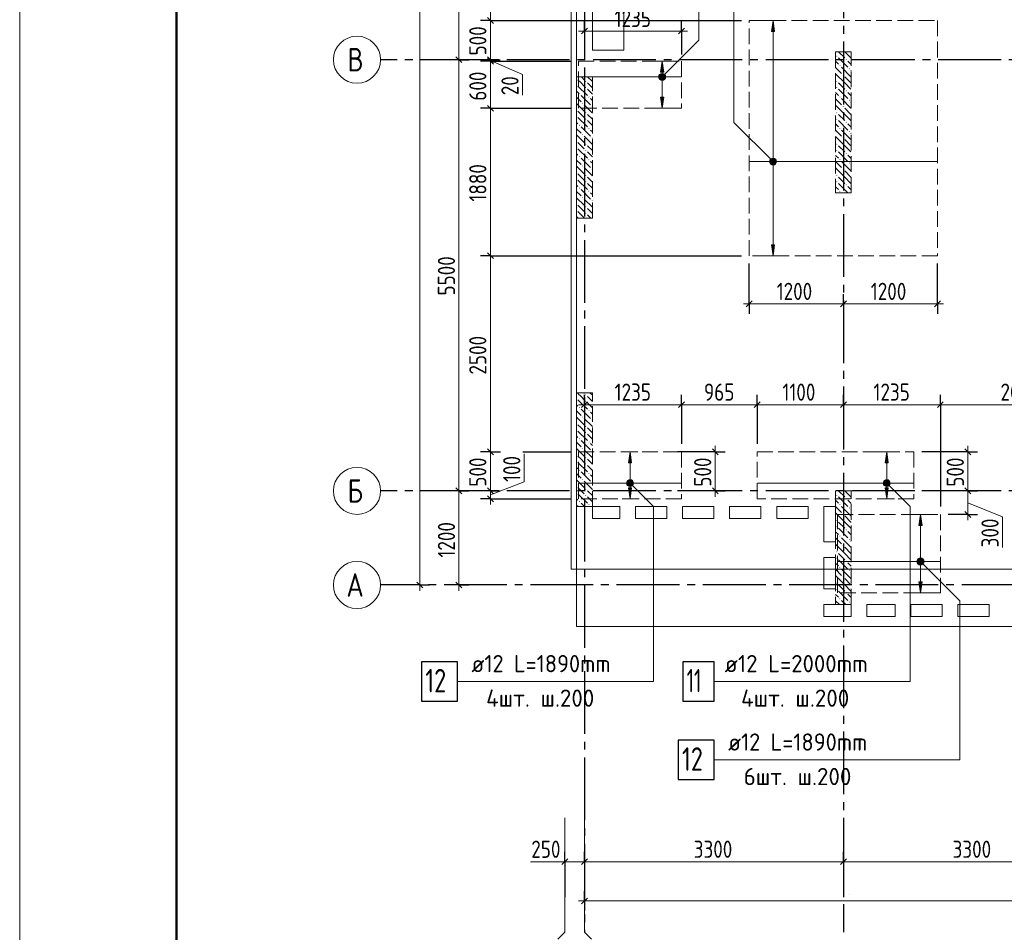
# Model space of a CAD drawing. Header units: millimetres. Extents: x 0 to 61017, y 0 to 42000.
# Tile 2 of 17: x 0 to 12552, y 15970 to 27610. Entities that reach past the tile are written whole.
import ezdxf

# ---------------------------------------------------------------- set-up
doc = ezdxf.new("R2010")
doc.units = ezdxf.units.MM
doc.linetypes.add('______2', pattern=[270, 200, -70])
doc.linetypes.add('______5', pattern=[1100, 800, -100, 100, -100])
for name, color, linetype, lineweight in [('Standard', 7, 'Continuous', 25), ('ДОП Верх по Х', 7, 'Continuous', 25), ('ЖБ Перекрытие верхний уровень', 7, 'Continuous', 35), ('ЖБ Пилон', 7, 'Continuous', 35), ('Оси', 40, '______5', 18), ('Позиционная метка номер позиции', 7, 'Continuous', 13), ('Примечания', 7, 'Continuous', 25), ('Размерная выноска', 7, 'Continuous', 13)]:
    doc.layers.add(name, color=color, linetype=linetype, lineweight=lineweight)
doc.styles.add('GOST 2.304-81', font='txt')
doc.styles.add('ISOCPEUR', font='txt')

msp = doc.modelspace()

# ---------------------------------------------------------------- hatches: boundary and pattern name
at = {"layer": 'ДОП Верх по Х', "linetype": 'Continuous', "lineweight": 13, "transparency": 33554687}
for points in [[(9624, 27460), (9604, 27600), (9584, 27460)], [(8210, 26940), (8190, 27080), (8170, 26940)], [(8152, 26880), (8227, 26880), (8222, 26899)], [(8152, 26880), (8222, 26899), (8157, 26899)], [(8157, 26861), (8227, 26880), (8152, 26880)], [(8157, 26899), (8222, 26899), (8208, 26912)], [(8157, 26899), (8208, 26912), (8171, 26912)], [(8157, 26861), (8222, 26861), (8227, 26880)], [(8171, 26848), (8222, 26861), (8157, 26861)], [(8171, 26912), (8208, 26912), (8190, 26917)], [(8171, 26848), (8208, 26848), (8222, 26861)], [(8208, 26848), (8171, 26848), (8190, 26842)], [(9567, 25800), (9642, 25800), (9636, 25819)], [(9567, 25800), (9636, 25819), (9572, 25819)], [(9572, 25781), (9642, 25800), (9567, 25800)], [(9572, 25819), (9636, 25819), (9623, 25832)], [(9572, 25819), (9623, 25832), (9585, 25832)], [(9572, 25781), (9636, 25781), (9642, 25800)], [(9585, 25768), (9636, 25781), (9572, 25781)], [(9585, 25832), (9623, 25832), (9604, 25838)], [(9585, 25768), (9623, 25768), (9636, 25781)], [(9623, 25768), (9585, 25768), (9604, 25763)], [(7801, 21960), (7781, 22100), (7761, 21960)], [(11073, 21960), (11053, 22100), (11033, 21960)], [(11016, 21700), (11091, 21700), (11086, 21719)], [(11016, 21700), (11086, 21719), (11021, 21719)], [(11021, 21719), (11086, 21719), (11072, 21732)], [(11021, 21719), (11072, 21732), (11035, 21732)], [(11035, 21732), (11072, 21732), (11053, 21738)], [(11021, 21681), (11091, 21700), (11016, 21700)], [(11021, 21681), (11086, 21681), (11091, 21700)], [(11035, 21668), (11086, 21681), (11021, 21681)], [(11035, 21668), (11072, 21668), (11086, 21681)], [(11072, 21668), (11035, 21668), (11053, 21662)], [(11503, 21160), (11483, 21300), (11463, 21160)], [(11445, 20700), (11520, 20700), (11515, 20719)], [(11445, 20700), (11515, 20719), (11451, 20719)], [(11451, 20719), (11515, 20719), (11502, 20732)], [(11451, 20719), (11502, 20732), (11464, 20732)], [(11464, 20732), (11502, 20732), (11483, 20738)], [(11451, 20681), (11520, 20700), (11445, 20700)], [(11451, 20681), (11515, 20681), (11520, 20700)], [(11464, 20668), (11515, 20681), (11451, 20681)], [(11464, 20668), (11502, 20668), (11515, 20681)], [(11502, 20668), (11464, 20668), (11483, 20662)]]:
    msp.add_hatch(color=7, dxfattribs=at).paths.add_polyline_path(points)
for points in [[(8210, 26620), (8190, 26480), (8170, 26620)], [(9624, 24740), (9604, 24600), (9584, 24740)], [(7801, 21640), (7781, 21500), (7761, 21640)], [(11073, 21640), (11053, 21500), (11033, 21640)], [(11503, 20440), (11483, 20300), (11463, 20440)]]:
    msp.add_hatch(color=7, dxfattribs=at).paths.add_polyline_path(points, flags=16)
at = {"layer": 'ЖБ Пилон', "linetype": 'Continuous', "lineweight": 18, "transparency": 33554687}
for points in [[(10410, 27143), (10417, 27150), (10423, 27143), (10417, 27137)], [(10450, 27023), (10457, 27030), (10463, 27023), (10457, 27017)], [(10530, 27103), (10537, 27110), (10543, 27103), (10537, 27097)], [(10570, 26983), (10577, 26990), (10583, 26983), (10577, 26977)], [(7100, 26867), (7103, 26863), (7100, 26860)], [(10490, 26903), (10497, 26910), (10503, 26903), (10497, 26897)], [(7100, 26787), (7103, 26783), (7100, 26780)], [(7210, 26823), (7217, 26830), (7223, 26823), (7217, 26817)], [(7210, 26743), (7217, 26750), (7223, 26743), (7217, 26737)], [(10410, 26823), (10417, 26830), (10423, 26823), (10417, 26817)], [(10410, 26743), (10417, 26750), (10423, 26743), (10417, 26737)], [(7130, 26663), (7137, 26670), (7143, 26663), (7137, 26657)], [(7250, 26623), (7257, 26630), (7263, 26623), (7257, 26617)], [(10450, 26623), (10457, 26630), (10463, 26623), (10457, 26617)], [(10530, 26703), (10537, 26710), (10543, 26703), (10537, 26697)], [(7170, 26543), (7177, 26550), (7183, 26543), (7177, 26537)], [(7290, 26503), (7297, 26510), (7300, 26507), (7300, 26500), (7297, 26497)], [(10490, 26503), (10497, 26510), (10503, 26503), (10497, 26497)], [(10570, 26583), (10577, 26590), (10583, 26583), (10577, 26577)], [(7100, 26467), (7103, 26463), (7100, 26460)], [(7100, 26387), (7103, 26383), (7100, 26380)], [(7210, 26423), (7217, 26430), (7223, 26423), (7217, 26417)], [(10410, 26423), (10417, 26430), (10423, 26423), (10417, 26417)], [(7130, 26263), (7137, 26270), (7143, 26263), (7137, 26257)], [(7210, 26343), (7217, 26350), (7223, 26343), (7217, 26337)], [(10410, 26343), (10417, 26350), (10423, 26343), (10417, 26337)], [(10530, 26303), (10537, 26310), (10543, 26303), (10537, 26297)], [(7170, 26143), (7177, 26150), (7183, 26143), (7177, 26137)], [(7250, 26223), (7257, 26230), (7263, 26223), (7257, 26217)], [(7290, 26103), (7297, 26110), (7300, 26107), (7300, 26100), (7297, 26097)], [(10450, 26223), (10457, 26230), (10463, 26223), (10457, 26217)], [(10490, 26103), (10497, 26110), (10503, 26103), (10497, 26097)], [(10570, 26183), (10577, 26190), (10583, 26183), (10577, 26177)], [(7100, 26067), (7103, 26063), (7100, 26060)], [(7100, 25987), (7103, 25983), (7100, 25980)], [(7210, 26023), (7217, 26030), (7223, 26023), (7217, 26017)], [(10410, 26023), (10417, 26030), (10423, 26023), (10417, 26017)], [(7130, 25863), (7137, 25870), (7143, 25863), (7137, 25857)], [(7210, 25943), (7217, 25950), (7223, 25943), (7217, 25937)], [(10410, 25943), (10417, 25950), (10423, 25943), (10417, 25937)], [(10530, 25903), (10537, 25910), (10543, 25903), (10537, 25897)], [(7170, 25743), (7177, 25750), (7183, 25743), (7177, 25737)], [(7250, 25823), (7257, 25830), (7263, 25823), (7257, 25817)], [(10450, 25823), (10457, 25830), (10463, 25823), (10457, 25817)], [(10570, 25783), (10577, 25790), (10583, 25783), (10577, 25777)], [(7100, 25667), (7103, 25663), (7100, 25660)], [(7210, 25623), (7217, 25630), (7223, 25623), (7217, 25617)], [(7290, 25703), (7297, 25710), (7300, 25707), (7300, 25700), (7297, 25697)], [(10410, 25623), (10417, 25630), (10423, 25623), (10417, 25617)], [(10490, 25703), (10497, 25710), (10503, 25703), (10497, 25697)], [(7100, 25587), (7103, 25583), (7100, 25580)], [(7210, 25543), (7217, 25550), (7223, 25543), (7217, 25537)], [(10410, 25543), (10417, 25550), (10423, 25543), (10417, 25537)], [(10530, 25503), (10537, 25510), (10543, 25503), (10537, 25497)], [(7130, 25463), (7137, 25470), (7143, 25463), (7137, 25457)], [(7250, 25423), (7257, 25430), (7263, 25423), (7257, 25417)], [(10450, 25423), (10457, 25430), (10463, 25423), (10457, 25417)], [(7100, 25267), (7103, 25263), (7100, 25260)], [(7170, 25343), (7177, 25350), (7183, 25343), (7177, 25337)], [(7210, 25223), (7217, 25230), (7223, 25223), (7217, 25217)], [(7290, 25303), (7297, 25310), (7300, 25307), (7300, 25300), (7297, 25297)], [(7100, 25187), (7103, 25183), (7100, 25180)], [(7210, 25143), (7217, 25150), (7223, 25143), (7217, 25137)], [(7100, 22787), (7103, 22783), (7100, 22780)], [(7210, 22823), (7217, 22830), (7223, 22823), (7217, 22817)], [(7210, 22743), (7217, 22750), (7223, 22743), (7217, 22737)], [(7130, 22663), (7137, 22670), (7143, 22663), (7137, 22657)], [(7250, 22623), (7257, 22630), (7263, 22623), (7257, 22617)], [(7170, 22543), (7177, 22550), (7183, 22543), (7177, 22537)], [(7290, 22503), (7297, 22510), (7300, 22507), (7300, 22500), (7297, 22497)], [(7100, 22467), (7103, 22463), (7100, 22460)], [(7100, 22387), (7103, 22383), (7100, 22380)], [(7210, 22423), (7217, 22430), (7223, 22423), (7217, 22417)], [(7210, 22343), (7217, 22350), (7223, 22343), (7217, 22337)], [(7130, 22263), (7137, 22270), (7143, 22263), (7137, 22257)], [(7250, 22223), (7257, 22230), (7263, 22223), (7257, 22217)], [(7170, 22143), (7177, 22150), (7183, 22143), (7177, 22137)], [(7290, 22103), (7297, 22110), (7300, 22107), (7300, 22100), (7297, 22097)], [(7100, 22067), (7103, 22063), (7100, 22060)], [(7100, 21987), (7103, 21983), (7100, 21980)], [(7210, 22023), (7217, 22030), (7223, 22023), (7217, 22017)], [(7130, 21863), (7137, 21870), (7143, 21863), (7137, 21857)], [(7210, 21943), (7217, 21950), (7223, 21943), (7217, 21937)], [(7170, 21743), (7177, 21750), (7183, 21743), (7177, 21737)], [(7250, 21823), (7257, 21830), (7263, 21823), (7257, 21817)], [(7100, 21667), (7103, 21663), (7100, 21660)], [(7210, 21623), (7217, 21630), (7223, 21623), (7217, 21617)], [(7290, 21703), (7297, 21710), (7300, 21707), (7300, 21700), (7297, 21697)], [(7100, 21587), (7103, 21583), (7100, 21580)], [(7130, 21463), (7137, 21470), (7143, 21463), (7137, 21457)], [(7210, 21543), (7217, 21550), (7223, 21543), (7217, 21537)], [(10410, 21543), (10417, 21550), (10423, 21543), (10417, 21537)], [(10530, 21503), (10537, 21510), (10543, 21503), (10537, 21497)], [(7250, 21423), (7257, 21430), (7263, 21423), (7257, 21417)], [(10450, 21423), (10457, 21430), (10463, 21423), (10457, 21417)], [(10570, 21383), (10577, 21390), (10583, 21383), (10577, 21377)], [(10410, 21223), (10417, 21230), (10423, 21223), (10417, 21217)], [(10490, 21303), (10497, 21310), (10503, 21303), (10497, 21297)], [(10410, 21143), (10417, 21150), (10423, 21143), (10417, 21137)], [(10530, 21103), (10537, 21110), (10543, 21103), (10537, 21097)], [(10450, 21023), (10457, 21030), (10463, 21023), (10457, 21017)], [(10570, 20983), (10577, 20990), (10583, 20983), (10577, 20977)], [(10490, 20903), (10497, 20910), (10503, 20903), (10497, 20897)], [(10410, 20823), (10417, 20830), (10423, 20823), (10417, 20817)], [(10410, 20743), (10417, 20750), (10423, 20743), (10417, 20737)], [(10450, 20623), (10457, 20630), (10463, 20623), (10457, 20617)], [(10530, 20703), (10537, 20710), (10543, 20703), (10537, 20697)], [(10570, 20583), (10577, 20590), (10583, 20583), (10577, 20577)], [(10490, 20503), (10497, 20510), (10503, 20503), (10497, 20497)], [(10410, 20423), (10417, 20430), (10423, 20423), (10417, 20417)], [(10410, 20343), (10417, 20350), (10423, 20343), (10417, 20337)], [(10450, 20223), (10457, 20230), (10463, 20223), (10457, 20217)], [(10530, 20303), (10537, 20310), (10543, 20303), (10537, 20297)], [(10570, 20183), (10577, 20190), (10583, 20183), (10577, 20177)]]:
    msp.add_hatch(color=7, dxfattribs=at).paths.add_polyline_path(points, flags=16)
at = {"layer": 'Позиционная метка номер позиции', "linetype": 'Continuous', "lineweight": 13, "transparency": 33554687}
for points in [[(8146, 26891), (8221, 26848), (8158, 26912)], [(8146, 26869), (8201, 26837), (8146, 26891)], [(8146, 26891), (8201, 26837), (8221, 26848)], [(8178, 26837), (8146, 26869), (8158, 26848)], [(8146, 26869), (8178, 26837), (8201, 26837)], [(8158, 26912), (8233, 26869), (8178, 26923)], [(8158, 26912), (8221, 26848), (8233, 26869)], [(8178, 26923), (8233, 26869), (8233, 26891)], [(8178, 26923), (8233, 26891), (8201, 26923)], [(8201, 26923), (8233, 26891), (8221, 26912)], [(9572, 25768), (9616, 25843), (9561, 25789)], [(9561, 25789), (9616, 25843), (9593, 25843)], [(9561, 25789), (9593, 25843), (9561, 25811)], [(9561, 25811), (9593, 25843), (9572, 25832)], [(9572, 25768), (9636, 25832), (9616, 25843)], [(9593, 25757), (9636, 25832), (9572, 25768)], [(9593, 25757), (9647, 25811), (9636, 25832)], [(9616, 25757), (9647, 25811), (9593, 25757)], [(9616, 25757), (9647, 25789), (9647, 25811)], [(9647, 25789), (9616, 25757), (9636, 25768)], [(7738, 21711), (7770, 21743), (7749, 21732)], [(7770, 21743), (7738, 21711), (7738, 21689)], [(7770, 21743), (7738, 21689), (7792, 21743)], [(7792, 21743), (7738, 21689), (7749, 21668)], [(7792, 21743), (7749, 21668), (7813, 21732)], [(7813, 21732), (7749, 21668), (7770, 21657)], [(7813, 21732), (7770, 21657), (7824, 21711)], [(11010, 21711), (11042, 21743), (11022, 21732)], [(11042, 21743), (11010, 21711), (11010, 21689)], [(11042, 21743), (11010, 21689), (11065, 21743)], [(11065, 21743), (11010, 21689), (11022, 21668)], [(11065, 21743), (11022, 21668), (11085, 21732)], [(11085, 21732), (11022, 21668), (11042, 21657)], [(11085, 21732), (11042, 21657), (11097, 21711)], [(7824, 21711), (7770, 21657), (7792, 21657)], [(7824, 21711), (7792, 21657), (7824, 21689)], [(7824, 21689), (7792, 21657), (7813, 21668)], [(11097, 21711), (11042, 21657), (11065, 21657)], [(11097, 21711), (11065, 21657), (11097, 21689)], [(11097, 21689), (11065, 21657), (11085, 21668)], [(11439, 20711), (11471, 20743), (11451, 20732)], [(11471, 20743), (11439, 20711), (11439, 20689)], [(11471, 20743), (11439, 20689), (11494, 20743)], [(11494, 20743), (11439, 20689), (11451, 20668)], [(11494, 20743), (11451, 20668), (11515, 20732)], [(11515, 20732), (11451, 20668), (11471, 20657)], [(11515, 20732), (11471, 20657), (11526, 20711)], [(11526, 20711), (11471, 20657), (11494, 20657)], [(11526, 20711), (11494, 20657), (11526, 20689)], [(11526, 20689), (11494, 20657), (11515, 20668)]]:
    msp.add_hatch(color=7, dxfattribs=at).paths.add_polyline_path(points)

# ---------------------------------------------------------------- linework, layer by layer
at = {"layer": 'Standard', "color": 7, "linetype": 'Continuous', "lineweight": 13, "transparency": 33554687}
for p, q in [((5600, 27100), (5600, 28800)), ((6000, 28800), (6000, 27600)), ((6000, 27600), (6000, 27100)), ((7200, 27466), (7125, 27466)), ((7200, 27466), (8437, 27466)), ((8437, 27466), (8512, 27466)), ((5600, 21600), (5600, 27100)), ((6000, 27100), (6000, 27080)), ((6000, 27090), (6410, 26913)), ((6000, 27080), (6000, 26480)), ((6410, 26913), (6410, 26647)), ((6000, 26480), (6000, 24600)), ((6000, 24600), (6000, 22100)), ((9300, 23985), (9225, 23985)), ((9300, 23985), (10500, 23985)), ((10500, 23985), (11700, 23985)), ((11700, 23985), (11775, 23985)), ((7200, 22700), (7125, 22700)), ((7200, 22700), (8437, 22700)), ((8437, 22700), (9400, 22700)), ((9400, 22700), (10500, 22700)), ((10500, 22700), (11737, 22700)), ((11737, 22700), (13800, 22700)), ((6000, 22100), (6000, 21600)), ((8867, 22100), (8867, 22175)), ((8867, 22100), (8867, 21600)), ((12087, 22100), (12087, 22175)), ((12087, 22100), (12087, 21600)), ((6433, 21714), (6433, 22074)), ((6000, 21550), (6433, 21714)), ((6000, 21600), (6000, 21500)), ((8867, 21600), (8867, 21525)), ((6000, 21500), (6000, 21425)), ((12087, 21450), (12530, 21271)), ((12087, 21300), (12087, 21225)), ((12530, 21271), (12530, 20880)), ((5100, 20400), (5100, 20325)), ((5600, 20400), (5600, 20325)), ((6950, 15970), (6950, 17432)), ((7200, 15970), (7200, 17432)), ((6950, 16870), (6875, 16870)), ((6950, 16870), (7200, 16870)), ((7200, 16870), (10500, 16870)), ((10500, 16870), (13800, 16870)), ((7200, 16370), (7125, 16370)), ((49280, 16370), (7200, 16370)), ((6950, 15970), (6862, 15882)), ((7200, 15970), (7288, 15882))]:
    msp.add_line(p, q, dxfattribs=at)
at = {"layer": 'Standard', "color": 7, "linetype": 'Continuous', "lineweight": 25, "transparency": 33554687}
for p, q in [((5962, 27638), (6038, 27563)), ((7162, 27428), (7238, 27504)), ((8399, 27428), (8474, 27504)), ((5638, 27063), (5562, 27138)), ((5962, 27138), (6038, 27063)), ((5962, 27117), (6038, 27042)), ((5962, 26517), (6038, 26442)), ((5962, 24638), (6038, 24563)), ((9262, 23948), (9338, 24023)), ((10462, 23948), (10538, 24023)), ((11662, 23948), (11738, 24023)), ((7162, 22662), (7238, 22738)), ((8399, 22662), (8474, 22738)), ((9362, 22662), (9438, 22738)), ((10462, 22662), (10538, 22738)), ((11699, 22662), (11774, 22738)), ((5962, 22138), (6038, 22062)), ((8830, 22138), (8905, 22062)), ((12049, 22138), (12124, 22062)), ((5638, 21562), (5562, 21638)), ((5962, 21638), (6038, 21562)), ((8830, 21638), (8905, 21562)), ((12049, 21638), (12124, 21562)), ((5962, 21538), (6038, 21462)), ((12049, 21338), (12124, 21262)), ((5138, 20362), (5062, 20438)), ((5638, 20362), (5562, 20438)), ((6912, 16833), (6987, 16907)), ((7162, 16833), (7238, 16907)), ((10462, 16833), (10538, 16907)), ((7238, 16407), (7162, 16333))]:
    msp.add_line(p, q, dxfattribs=at)
at = {"layer": 'Standard', "color": 251, "linetype": 'Continuous', "lineweight": -3, "true_color": 0x656565, "transparency": 33554687}
for p, q in [((6000, 27600), (5875, 27600)), ((6000, 27600), (6125, 27600)), ((7200, 27466), (7200, 27591)), ((8437, 27466), (8437, 27591)), ((7200, 27466), (7200, 27341)), ((7200, 27466), (7200, 27166)), ((8437, 27466), (8437, 27341)), ((8437, 27466), (8437, 27166)), ((5600, 27100), (5475, 27100)), ((5600, 27100), (5725, 27100)), ((5600, 27100), (5600, 27100)), ((6000, 27100), (5875, 27100)), ((6000, 27080), (5875, 27080)), ((6000, 27100), (6125, 27100)), ((6000, 27100), (6000, 27100)), ((6000, 27080), (6125, 27080)), ((6000, 26480), (5875, 26480)), ((6000, 26480), (6125, 26480)), ((6000, 24600), (5875, 24600)), ((6000, 24600), (6125, 24600)), ((9300, 23985), (9300, 24500)), ((11700, 23985), (11700, 24500)), ((9300, 23985), (9300, 24110)), ((10500, 23985), (10500, 24110)), ((11700, 23985), (11700, 24110)), ((9300, 23985), (9300, 23860)), ((10500, 23985), (10500, 23860)), ((10500, 23985), (10500, 23985)), ((11700, 23985), (11700, 23860)), ((7200, 22700), (7200, 22825)), ((8437, 22700), (8437, 22825)), ((9400, 22700), (9400, 22825)), ((10500, 22700), (10500, 22825)), ((11737, 22700), (11737, 22825)), ((7200, 22700), (7200, 22575)), ((7200, 22700), (7200, 22700)), ((8437, 22700), (8437, 22575)), ((8437, 22700), (8437, 22200)), ((9400, 22700), (9400, 22575)), ((9400, 22700), (9400, 22200)), ((10500, 22700), (10500, 22575)), ((10500, 22700), (10500, 22690)), ((11737, 22700), (11737, 22575)), ((11737, 22700), (11737, 21400)), ((6000, 22100), (5875, 22100)), ((6000, 22100), (6125, 22100)), ((6000, 22100), (6131, 22100)), ((6416, 22100), (7025, 22100)), ((8867, 22100), (8387, 22100)), ((8867, 22100), (8742, 22100)), ((8867, 22100), (8992, 22100)), ((12087, 22100), (11500, 22100)), ((12087, 22100), (11962, 22100)), ((12087, 22100), (12212, 22100)), ((5600, 21600), (5475, 21600)), ((5600, 21600), (5725, 21600)), ((5600, 21600), (5600, 21600)), ((6000, 21600), (5875, 21600)), ((6000, 21600), (6125, 21600)), ((6000, 21600), (6000, 21600)), ((8867, 21600), (8387, 21600)), ((8867, 21600), (8742, 21600)), ((8867, 21600), (8992, 21600)), ((12087, 21600), (11962, 21600)), ((12087, 21600), (12212, 21600)), ((6000, 21500), (5875, 21500)), ((6000, 21500), (6125, 21500)), ((6000, 21500), (7025, 21500)), ((12087, 21300), (11837, 21300)), ((12087, 21300), (11962, 21300)), ((12087, 21300), (12212, 21300)), ((5100, 20400), (4975, 20400)), ((5100, 20400), (5225, 20400)), ((5100, 20400), (5100, 20400)), ((5600, 20400), (5475, 20400)), ((5600, 20400), (5725, 20400)), ((5600, 20400), (5600, 20400)), ((6950, 16870), (6950, 16995)), ((7200, 16870), (7200, 16995)), ((10500, 16870), (10500, 16995)), ((6950, 16870), (6950, 16745)), ((6950, 16870), (6950, 16418)), ((7200, 16870), (7200, 16745)), ((7200, 16870), (7200, 16418)), ((10500, 16870), (10500, 16745)), ((10500, 16870), (10500, 16418)), ((7200, 16370), (7200, 16495)), ((7200, 16370), (7200, 16245)), ((7200, 16370), (7200, 16370))]:
    msp.add_line(p, q, dxfattribs=at)
at = {"layer": 'Standard', "color": 7, "linetype": 'Continuous', "lineweight": 13, "transparency": 33554687}
msp.add_lwpolyline([(0, 0), (59400, 0), (59400, 42000), (0, 42000), (0, 0)], close=True, dxfattribs=at)
at = {"layer": 'Standard', "color": 7, "linetype": 'Continuous', "lineweight": 50, "transparency": 33554687}
msp.add_lwpolyline([(2000, 41500), (58900, 41500), (58900, 500), (2000, 500), (2000, 41500)], close=True, dxfattribs=at)
at = {"layer": 'Standard', "color": 7, "linetype": 'Continuous', "lineweight": 13, "transparency": 33554687}
for points in [[(5100, 20400), (5100, 29236), (5100, 29236), (5100, 38900)], [(5600, 20400), (5600, 20655), (5600, 20655), (5600, 21600)], [(12087, 21600), (12087, 21561), (12087, 21561), (12087, 21476), (12087, 21476), (12087, 21300)]]:
    msp.add_lwpolyline(points, dxfattribs=at)
at = {"layer": 'Standard', "color": 254, "linetype": 'Continuous', "lineweight": 13, "true_color": 0xc4c4ff, "transparency": 33554687}
msp.add_lwpolyline([(7031, 20600), (49449, 20600), (49449, 33300), (7031, 33300), (7031, 20600)], dxfattribs=at)
at = {"layer": 'Standard', "color": 251, "linetype": 'Continuous', "lineweight": -3, "true_color": 0x656565, "transparency": 33554687}
for points in [[(6000, 27600), (6205, 27600), (6205, 27600), (6337, 27600), (6337, 27600), (9200, 27600)], [(6000, 27080), (6223, 27080), (6223, 27080), (6367, 27080), (6367, 27080), (7025, 27080)], [(6000, 26480), (6245, 26480), (6245, 26480), (7025, 26480)], [(6000, 24600), (6312, 24600), (6312, 24600), (9200, 24600)], [(12087, 21600), (12082, 21600), (12082, 21600), (11500, 21600)]]:
    msp.add_lwpolyline(points, dxfattribs=at)
at = {"layer": 'ДОП Верх по Х', "color": 251, "linetype": 'Continuous', "lineweight": 13, "true_color": 0x494949, "transparency": 33554687}
for p, q in [((9604, 27600), (9504, 27600)), ((9604, 27600), (9584, 27460)), ((9624, 27460), (9604, 27600)), ((9604, 27600), (9704, 27600)), ((9604, 27600), (9604, 27600)), ((9584, 27460), (9624, 27460)), ((9604, 25830), (9604, 27460)), ((8190, 27080), (8090, 27080)), ((8190, 27080), (8170, 26940)), ((8210, 26940), (8190, 27080)), ((8190, 27080), (8290, 27080)), ((8190, 27080), (8190, 27080)), ((8152, 26880), (8152, 26880)), ((8170, 26940), (8210, 26940)), ((8190, 26910), (8190, 26940)), ((8227, 26880), (8227, 26880)), ((8190, 26620), (8190, 26850)), ((8190, 26480), (8170, 26620)), ((8170, 26620), (8210, 26620)), ((8210, 26620), (8190, 26480)), ((8190, 26480), (8090, 26480)), ((8190, 26480), (8290, 26480)), ((8190, 26480), (8190, 26480)), ((9567, 25800), (9567, 25800)), ((9604, 24740), (9604, 25770)), ((9642, 25800), (9642, 25800)), ((9604, 24600), (9584, 24740)), ((9584, 24740), (9624, 24740)), ((9624, 24740), (9604, 24600)), ((9604, 24600), (9504, 24600)), ((9604, 24600), (9704, 24600)), ((9604, 24600), (9604, 24600)), ((7781, 22100), (7681, 22100)), ((7781, 22100), (7761, 21960)), ((7801, 21960), (7781, 22100)), ((7781, 22100), (7881, 22100)), ((7781, 22100), (7781, 22100)), ((11053, 22100), (10953, 22100)), ((11053, 22100), (11033, 21960)), ((11073, 21960), (11053, 22100)), ((11053, 22100), (11153, 22100)), ((11053, 22100), (11053, 22100)), ((7761, 21960), (7801, 21960)), ((7781, 21730), (7781, 21960)), ((11033, 21960), (11073, 21960)), ((11053, 21730), (11053, 21960)), ((7743, 21700), (7743, 21700)), ((7781, 21500), (7761, 21640)), ((7761, 21640), (7801, 21640)), ((7781, 21640), (7781, 21670)), ((7801, 21640), (7781, 21500)), ((7818, 21700), (7818, 21700)), ((11016, 21700), (11016, 21700)), ((11053, 21500), (11033, 21640)), ((11033, 21640), (11073, 21640)), ((11053, 21640), (11053, 21670)), ((11073, 21640), (11053, 21500)), ((11091, 21700), (11091, 21700)), ((7781, 21500), (7681, 21500)), ((7781, 21500), (7881, 21500)), ((7781, 21500), (7781, 21500)), ((11053, 21500), (10953, 21500)), ((11053, 21500), (11153, 21500)), ((11053, 21500), (11053, 21500)), ((11483, 21300), (11383, 21300)), ((11483, 21300), (11463, 21160)), ((11503, 21160), (11483, 21300)), ((11483, 21300), (11583, 21300)), ((11483, 21300), (11483, 21300)), ((11463, 21160), (11503, 21160)), ((11483, 20730), (11483, 21160)), ((11445, 20700), (11445, 20700)), ((11483, 20440), (11483, 20670)), ((11520, 20700), (11520, 20700)), ((11483, 20300), (11463, 20440)), ((11463, 20440), (11503, 20440)), ((11503, 20440), (11483, 20300)), ((11483, 20300), (11383, 20300)), ((11483, 20300), (11583, 20300)), ((11483, 20300), (11483, 20300))]:
    msp.add_line(p, q, dxfattribs=at)
at = {"layer": 'ДОП Верх по Х', "color": 7, "linetype": 'Continuous', "lineweight": 18, "transparency": 33554687}
for p, q in [((8431, 26880), (7131, 26880)), ((11694, 25800), (9306, 25800)), ((8431, 21700), (7131, 21700)), ((11394, 21700), (9406, 21700)), ((11731, 20700), (10431, 20700))]:
    msp.add_line(p, q, dxfattribs=at)
at = {"layer": 'ДОП Верх по Х', "color": 7, "linetype": 'Continuous', "lineweight": 13, "transparency": 33554687}
for p, q in [((5739, 19170), (7781, 19170)), ((8967, 19170), (11053, 19170)), ((9011, 18170), (11053, 18170))]:
    msp.add_line(p, q, dxfattribs=at)
at = {"layer": 'ДОП Верх по Х', "color": 7, "linetype": 'Continuous', "lineweight": 25, "transparency": 33554687}
for points in [[(5121, 18920), (5581, 18920), (5581, 19420), (5121, 19420), (5121, 18920)], [(8453, 18920), (8853, 18920), (8853, 19420), (8453, 19420), (8453, 18920)], [(8393, 17920), (8853, 17920), (8853, 18420), (8393, 18420), (8393, 17920)]]:
    msp.add_lwpolyline(points, dxfattribs=at)
at = {"layer": 'ДОП Верх по Х', "color": 251, "linetype": 'Continuous', "lineweight": 13, "true_color": 0x494949, "transparency": 33554687}
for centre in [(8190, 26880), (9604, 25800), (11053, 21700), (11483, 20700)]:
    msp.add_circle(centre, 37.5, dxfattribs=at)
at = {"layer": 'ЖБ Перекрытие верхний уровень', "color": 7, "linetype": 'Continuous', "lineweight": 18, "transparency": 33554687}
for p, q in [((7100, 34500), (7100, 19870)), ((7300, 27760), (7300, 27220)), ((7700, 27220), (7700, 27760)), ((7300, 27220), (7700, 27220)), ((7300, 21250), (7300, 21400)), ((7300, 21400), (7650, 21400)), ((7650, 21400), (7650, 21250)), ((7850, 21250), (7850, 21400)), ((7850, 21400), (8250, 21400)), ((8250, 21400), (8250, 21250)), ((8450, 21250), (8450, 21400)), ((8450, 21400), (8850, 21400)), ((8850, 21400), (8850, 21250)), ((9050, 21250), (9050, 21400)), ((9050, 21400), (9450, 21400)), ((9450, 21400), (9450, 21250)), ((9650, 21250), (9650, 21400)), ((9650, 21400), (10050, 21400)), ((10050, 21400), (10050, 21250)), ((10250, 20950), (10250, 21400)), ((10250, 21400), (10400, 21400)), ((10400, 21400), (10400, 20950)), ((7650, 21250), (7300, 21250)), ((8250, 21250), (7850, 21250)), ((8850, 21250), (8450, 21250)), ((9450, 21250), (9050, 21250)), ((10050, 21250), (9650, 21250)), ((10400, 20950), (10250, 20950)), ((10250, 20350), (10250, 20750)), ((10250, 20750), (10400, 20750)), ((10400, 20750), (10400, 20350)), ((10400, 20350), (10250, 20350)), ((10250, 20000), (10250, 20150)), ((10250, 20150), (10600, 20150)), ((10600, 20150), (10600, 20000)), ((10800, 20000), (10800, 20150)), ((10800, 20150), (11160, 20150)), ((11160, 20150), (11160, 20000)), ((11360, 20000), (11360, 20150)), ((11360, 20150), (11760, 20150)), ((11760, 20150), (11760, 20000)), ((11960, 20000), (11960, 20150)), ((11960, 20150), (12360, 20150)), ((12360, 20150), (12360, 20000)), ((10600, 20000), (10250, 20000)), ((11160, 20000), (10800, 20000)), ((11760, 20000), (11360, 20000)), ((12360, 20000), (11960, 20000)), ((7100, 19870), (28240, 19870))]:
    msp.add_line(p, q, dxfattribs=at)
at = {"layer": 'ЖБ Пилон', "color": 253, "linetype": '______2', "lineweight": 13, "true_color": 0xa0a0a0, "transparency": 33554687}
for p, q in [((10400, 27200), (10400, 25400)), ((10600, 27200), (10400, 27200)), ((10600, 25400), (10600, 27200)), ((7100, 26880), (7100, 25080)), ((7300, 26880), (7100, 26880)), ((7300, 25080), (7300, 26880)), ((10400, 25400), (10600, 25400)), ((7100, 25080), (7300, 25080)), ((7100, 22850), (7100, 21400)), ((7300, 22850), (7100, 22850)), ((7300, 21400), (7300, 22850)), ((10400, 21600), (10400, 20150)), ((10600, 21600), (10400, 21600)), ((10600, 20150), (10600, 21600)), ((7100, 21400), (7300, 21400)), ((10400, 20150), (10600, 20150))]:
    msp.add_line(p, q, dxfattribs=at)
at = {"layer": 'ЖБ Пилон', "color": 9, "linetype": 'Continuous', "lineweight": 18, "true_color": 0xc7c7c7, "transparency": 33554687}
for p, q in [((10437, 27123), (10557, 27003)), ((10440, 27200), (10517, 27123)), ((10520, 27200), (10597, 27123)), ((10400, 27080), (10437, 27043)), ((10400, 27000), (10477, 26923)), ((10597, 26883), (10477, 27003)), ((10597, 27043), (10557, 27083)), ((10600, 27040), (10597, 27043)), ((7160, 26880), (7197, 26843)), ((7300, 26820), (7240, 26880)), ((10517, 26803), (10400, 26920)), ((10517, 26883), (10597, 26803)), ((10597, 26963), (10600, 26960)), ((10597, 26883), (10600, 26880)), ((7157, 26803), (7117, 26843)), ((7117, 26763), (7237, 26643)), ((7197, 26763), (7157, 26803)), ((7237, 26803), (7300, 26740)), ((10437, 26803), (10517, 26723)), ((10517, 26803), (10597, 26723)), ((10597, 26803), (10600, 26800)), ((7100, 26700), (7117, 26683)), ((7100, 26620), (7157, 26563)), ((7157, 26643), (7277, 26523)), ((7237, 26723), (7300, 26660)), ((10400, 26680), (10437, 26643)), ((10437, 26723), (10557, 26603)), ((10597, 26643), (10557, 26683)), ((10600, 26640), (10597, 26643)), ((7100, 26540), (7197, 26443)), ((7300, 26420), (7197, 26523)), ((7300, 26580), (7277, 26603)), ((10400, 26600), (10477, 26523)), ((10517, 26403), (10400, 26520)), ((10597, 26483), (10477, 26603)), ((10597, 26563), (10600, 26560)), ((7157, 26403), (7117, 26443)), ((7117, 26363), (7237, 26243)), ((7197, 26363), (7157, 26403)), ((7237, 26403), (7300, 26340)), ((10437, 26403), (10517, 26323)), ((10517, 26483), (10597, 26403)), ((10517, 26403), (10597, 26323)), ((10597, 26483), (10600, 26480)), ((10597, 26403), (10600, 26400)), ((7100, 26300), (7117, 26283)), ((7157, 26243), (7277, 26123)), ((7237, 26323), (7300, 26260)), ((10400, 26280), (10437, 26243)), ((10437, 26323), (10557, 26203)), ((10597, 26243), (10557, 26283)), ((10600, 26240), (10597, 26243)), ((7100, 26220), (7157, 26163)), ((7100, 26140), (7197, 26043)), ((7300, 26020), (7197, 26123)), ((7300, 26180), (7277, 26203)), ((10400, 26200), (10477, 26123)), ((10517, 26003), (10400, 26120)), ((10597, 26083), (10477, 26203)), ((10597, 26163), (10600, 26160)), ((7157, 26003), (7117, 26043)), ((7197, 25963), (7157, 26003)), ((7237, 26003), (7300, 25940)), ((10437, 26003), (10517, 25923)), ((10517, 26083), (10597, 26003)), ((10517, 26003), (10597, 25923)), ((10597, 26083), (10600, 26080)), ((10597, 26003), (10600, 26000)), ((7100, 25900), (7117, 25883)), ((7117, 25963), (7237, 25843)), ((7237, 25923), (7300, 25860)), ((10400, 25880), (10437, 25843)), ((10437, 25923), (10557, 25803)), ((10597, 25843), (10557, 25883)), ((7100, 25820), (7157, 25763)), ((7100, 25740), (7197, 25643)), ((7157, 25843), (7277, 25723)), ((7300, 25780), (7277, 25803)), ((10400, 25800), (10477, 25723)), ((10597, 25683), (10477, 25803)), ((10600, 25840), (10597, 25843)), ((10597, 25763), (10600, 25760)), ((7157, 25603), (7117, 25643)), ((7300, 25620), (7197, 25723)), ((10517, 25603), (10400, 25720)), ((10517, 25683), (10597, 25603)), ((10597, 25683), (10600, 25680)), ((7100, 25500), (7117, 25483)), ((7117, 25563), (7237, 25443)), ((7197, 25563), (7157, 25603)), ((7237, 25603), (7300, 25540)), ((7237, 25523), (7300, 25460)), ((10437, 25603), (10517, 25523)), ((10437, 25523), (10557, 25403)), ((10517, 25603), (10597, 25523)), ((10597, 25443), (10557, 25483)), ((10597, 25603), (10600, 25600)), ((7100, 25420), (7157, 25363)), ((7157, 25443), (7277, 25323)), ((7300, 25380), (7277, 25403)), ((10400, 25480), (10437, 25443)), ((10400, 25400), (10400, 25400)), ((10480, 25400), (10477, 25403)), ((10600, 25440), (10597, 25443)), ((7100, 25340), (7197, 25243)), ((7157, 25203), (7117, 25243)), ((7300, 25220), (7197, 25323)), ((7117, 25163), (7200, 25080)), ((7197, 25163), (7157, 25203)), ((7237, 25203), (7300, 25140)), ((7237, 25123), (7280, 25080)), ((7100, 25100), (7117, 25083)), ((7190, 22850), (7197, 22843)), ((7300, 22820), (7270, 22850)), ((7157, 22803), (7117, 22843)), ((7117, 22763), (7237, 22643)), ((7197, 22763), (7157, 22803)), ((7237, 22803), (7300, 22740)), ((7237, 22723), (7300, 22660)), ((7100, 22700), (7117, 22683)), ((7100, 22620), (7157, 22563)), ((7157, 22643), (7277, 22523)), ((7300, 22580), (7277, 22603)), ((7100, 22540), (7197, 22443)), ((7300, 22420), (7197, 22523)), ((7157, 22403), (7117, 22443)), ((7117, 22363), (7237, 22243)), ((7197, 22363), (7157, 22403)), ((7237, 22403), (7300, 22340)), ((7100, 22300), (7117, 22283)), ((7100, 22220), (7157, 22163)), ((7157, 22243), (7277, 22123)), ((7237, 22323), (7300, 22260)), ((7100, 22140), (7197, 22043)), ((7300, 22020), (7197, 22123)), ((7300, 22180), (7277, 22203)), ((7157, 22003), (7117, 22043)), ((7197, 21963), (7157, 22003)), ((7237, 22003), (7300, 21940)), ((7100, 21900), (7117, 21883)), ((7117, 21963), (7237, 21843)), ((7157, 21843), (7277, 21723)), ((7237, 21923), (7300, 21860)), ((7100, 21820), (7157, 21763)), ((7100, 21740), (7197, 21643)), ((7300, 21620), (7197, 21723)), ((7300, 21780), (7277, 21803)), ((7157, 21603), (7117, 21643)), ((7197, 21563), (7157, 21603)), ((7237, 21603), (7300, 21540)), ((10440, 21600), (10517, 21523)), ((10520, 21600), (10597, 21523)), ((7100, 21500), (7117, 21483)), ((7117, 21563), (7237, 21443)), ((7237, 21523), (7300, 21460)), ((10400, 21480), (10437, 21443)), ((10437, 21523), (10557, 21403)), ((10597, 21443), (10557, 21483)), ((7100, 21420), (7120, 21400)), ((7157, 21443), (7200, 21400)), ((7280, 21400), (7277, 21403)), ((10400, 21400), (10477, 21323)), ((10597, 21283), (10477, 21403)), ((10600, 21440), (10597, 21443)), ((10597, 21363), (10600, 21360)), ((10517, 21203), (10400, 21320)), ((10517, 21283), (10597, 21203)), ((10597, 21283), (10600, 21280)), ((10437, 21203), (10517, 21123)), ((10437, 21123), (10557, 21003)), ((10517, 21203), (10597, 21123)), ((10597, 21203), (10600, 21200)), ((10400, 21080), (10437, 21043)), ((10400, 21000), (10477, 20923)), ((10597, 20883), (10477, 21003)), ((10597, 21043), (10557, 21083)), ((10600, 21040), (10597, 21043)), ((10597, 20963), (10600, 20960)), ((10517, 20803), (10400, 20920)), ((10517, 20883), (10597, 20803)), ((10597, 20883), (10600, 20880)), ((10437, 20803), (10517, 20723)), ((10437, 20723), (10557, 20603)), ((10517, 20803), (10597, 20723)), ((10597, 20803), (10600, 20800)), ((10400, 20680), (10437, 20643)), ((10400, 20600), (10477, 20523)), ((10597, 20483), (10477, 20603)), ((10597, 20643), (10557, 20683)), ((10600, 20640), (10597, 20643)), ((10517, 20403), (10400, 20520)), ((10517, 20483), (10597, 20403)), ((10597, 20563), (10600, 20560)), ((10597, 20483), (10600, 20480)), ((10437, 20403), (10517, 20323)), ((10517, 20403), (10597, 20323)), ((10597, 20403), (10600, 20400)), ((10400, 20280), (10437, 20243)), ((10437, 20323), (10557, 20203)), ((10597, 20243), (10557, 20283)), ((10600, 20240), (10597, 20243)), ((10400, 20200), (10450, 20150)), ((10530, 20150), (10477, 20203)), ((10597, 20163), (10600, 20160))]:
    msp.add_line(p, q, dxfattribs=at)
at = {"layer": 'Оси', "color": 8, "linetype": '______5', "lineweight": -3, "transparency": 33554687}
for p, q in [((7200, 35800), (7200, 15970)), ((10500, 35030), (10500, 15970)), ((49910, 27100), (4600, 27100)), ((49910, 21600), (4600, 21600)), ((50210, 20400), (4600, 20400)), ((10574, 16456), (10574, 16456))]:
    msp.add_line(p, q, dxfattribs=at)
at = {"layer": 'Оси', "color": 7, "linetype": 'Continuous', "lineweight": 13, "transparency": 33554687}
for centre in [(4300, 27100), (4300, 21600), (4300, 20400)]:
    msp.add_circle(centre, 300, dxfattribs=at)
at = {"layer": 'Позиционная метка номер позиции', "color": 7, "linetype": 'Continuous', "lineweight": 13, "transparency": 33554687}
for p, q in [((8158, 26912), (8158, 26912)), ((8221, 26912), (8221, 26912)), ((8158, 26848), (8158, 26848)), ((8221, 26848), (8221, 26848)), ((9572, 25832), (9572, 25832)), ((9572, 25768), (9572, 25768)), ((9636, 25832), (9636, 25832)), ((9636, 25768), (9636, 25768)), ((7749, 21732), (7749, 21732)), ((7813, 21732), (7813, 21732)), ((11022, 21732), (11022, 21732)), ((11085, 21732), (11085, 21732)), ((7749, 21668), (7749, 21668)), ((7813, 21668), (7813, 21668)), ((11022, 21668), (11022, 21668)), ((11085, 21668), (11085, 21668)), ((11451, 20732), (11451, 20732)), ((11515, 20732), (11515, 20732)), ((11451, 20668), (11451, 20668)), ((11515, 20668), (11515, 20668))]:
    msp.add_line(p, q, dxfattribs=at)
for points in [[(8190, 26880), (8656, 27347), (8656, 29100), (11290, 29100)], [(9604, 25800), (9104, 26300), (9104, 28100), (11290, 28100)], [(7781, 21700), (8081, 21400), (8081, 19170), (5581, 19170)], [(11053, 21700), (11353, 21400), (11353, 19170), (8853, 19170)], [(11483, 20700), (11983, 20200), (11983, 18170), (8853, 18170)]]:
    msp.add_lwpolyline(points, dxfattribs=at)
for centre in [(8190, 26880), (9604, 25800), (7781, 21700), (11053, 21700), (11483, 20700)]:
    msp.add_circle(centre, 45, dxfattribs=at)
at = {"layer": 'Примечания', "color": 7, "linetype": '______2', "lineweight": 18, "transparency": 33554687}
for p, q in [((9300, 27600), (11700, 27600)), ((9300, 24600), (9300, 27600)), ((11700, 27600), (11700, 24600)), ((7125, 27080), (8437, 27080)), ((7125, 26480), (7125, 27080)), ((8437, 27080), (8437, 26480)), ((8437, 26480), (7125, 26480)), ((11700, 24600), (9300, 24600)), ((7125, 22100), (8437, 22100)), ((7125, 21500), (7125, 22100)), ((8437, 22100), (8437, 21500)), ((9400, 22100), (11400, 22100)), ((9400, 21500), (9400, 22100)), ((11400, 22100), (11400, 21500)), ((8437, 21500), (7125, 21500)), ((11400, 21500), (9400, 21500)), ((10425, 21300), (11737, 21300)), ((10425, 20300), (10425, 21300)), ((11737, 21300), (11737, 20300)), ((11737, 20300), (10425, 20300))]:
    msp.add_line(p, q, dxfattribs=at)
at = {"layer": 'Размерная выноска', "color": 7, "linetype": 'Continuous', "lineweight": 13, "transparency": 33554687}
msp.add_line((6950, 16870), (6510, 16870), dxfattribs=at)

# ---------------------------------------------------------------- texts
at = {"layer": 'Standard', "color": 7, "linetype": 'Continuous', "lineweight": 25, "transparency": 33554687, "char_height": 220, "attachment_point": 7, "style": 'GOST 2.304-81'}
for s, insert, width in [('1235', (7584, 27516), 594.59), ('1200', (9650, 24035), 625.74), ('1200', (10850, 24035), 625.74), ('1235', (7584, 22750), 594.59), ('965', (8723, 22750), 516.39), ('1100', (9723, 22750), 578.85), ('1235', (10884, 22750), 594.59), ('2065', (12503, 22750), 657.05), ('250', (6522, 16920), 516.4), ('3300', (8592, 16920), 641.46), ('3300', (11892, 16920), 641.46)]:
    msp.add_mtext(s, dxfattribs=dict(at, insert=insert, width=width))
at = {"layer": 'Standard', "color": 7, "linetype": 'Continuous', "lineweight": 25, "transparency": 33554687, "char_height": 220, "attachment_point": 7, "rotation": 90, "style": 'GOST 2.304-81'}
for s, insert, width in [('500', (5950, 27154), 516.4), ('600', (5950, 26577), 531.97), ('20', (6360, 26647), 391.32), ('1880', (5950, 25290), 625.73), ('5500', (5550, 24092), 641.48), ('2500', (5950, 23084), 657.05), ('500', (5950, 21654), 516.4), ('100', (6383, 21714), 485.07), ('500', (8817, 21654), 516.4), ('500', (12037, 21654), 516.4), ('1200', (5550, 20750), 625.73), ('300', (12480, 20880), 516.39)]:
    msp.add_mtext(s, dxfattribs=dict(at, insert=insert, width=width))
at = {"layer": 'ДОП Верх по Х', "color": 7, "linetype": 'Continuous', "lineweight": 13, "transparency": 33554687, "attachment_point": 7, "style": 'ISOCPEUR'}
for s, insert, char_height, width in [('\\W0.94;ø12 L=1890mm ', (5759, 19287), 220, 2104.38), ('\\W0.96;ø12 L=2000mm ', (8987, 19287), 220, 2150.52), ('\\W0.75;12', (5171, 19030), 300, 472.29), ('\\W0.62;11', (8503, 19030), 300, 393.75), ('\\W0.97;4шт. ш.200 ', (5946, 18847), 220, 1734.41), ('\\W0.97;4шт. ш.200 ', (9196, 18847), 220, 1734.41), ('\\W0.94;ø12 L=1890mm ', (9031, 18287), 220, 2104.38), ('\\W0.75;12', (8443, 18030), 300, 472.28), ('\\W0.97;6шт. ш.200 ', (9229, 17847), 220, 1712.33)]:
    msp.add_mtext(s, dxfattribs=dict(at, insert=insert, char_height=char_height, width=width))
at = {"layer": 'Оси', "color": 7, "linetype": 'Continuous', "lineweight": 25, "transparency": 33554687, "char_height": 300, "attachment_point": 7, "style": 'ISOCPEUR'}
for s, insert, width in [('\\W0.80;В', (4180, 26950), 359.83), ('\\W0.80;Б', (4180, 21450), 359.83), ('\\W0.82;А', (4165, 20250), 392.65)]:
    msp.add_mtext(s, dxfattribs=dict(at, insert=insert, width=width))

doc.saveas('drawing.dxf')
